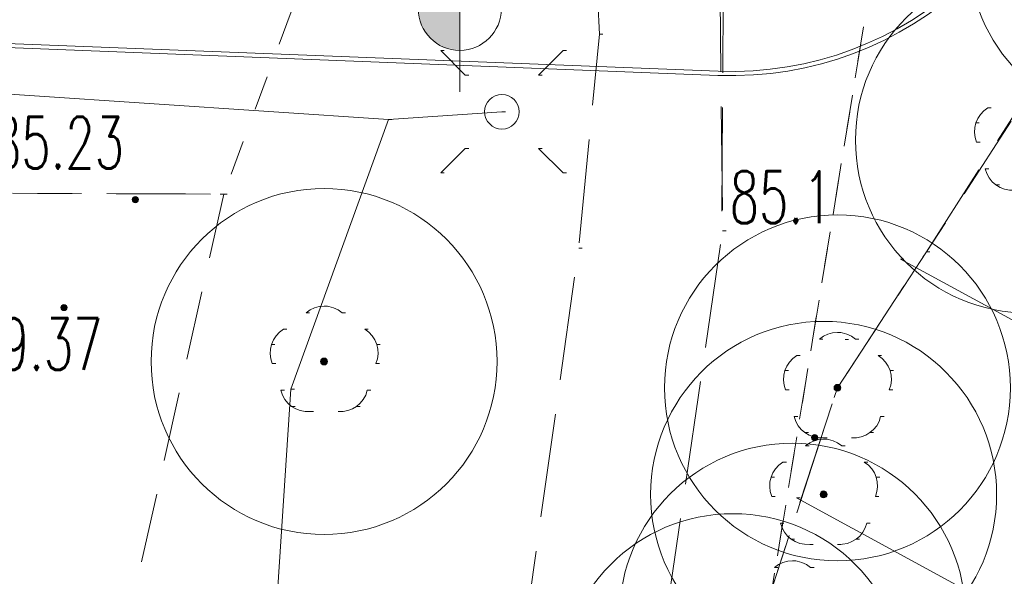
# Model space of a CAD drawing. Extents: x -134780 to 5540120, y 74663 to 5964901.
# Tile 44 of 84: x 5539586 to 5539601, y 5961313 to 5961321. Entities that reach past the tile are written whole.
import ezdxf
from ezdxf import colors
from ezdxf.entities.mleader import LeaderData, LeaderLine
from ezdxf.math import Vec2, Vec3

# ---------------------------------------------------------------- set-up
doc = ezdxf.new("R2010")
doc.units = 0
doc.header["$MEASUREMENT"] = 0
doc.set_wipeout_variables(frame=1)
for name, pattern in [('L_0_03', [1, 0.5, -0.5]), ('L_0_04', [1.5, 1, -0.5]), ('L_0_05', [1.75, 1.25, -0.5]), ('L_0_06', [2, 1.5, -0.5])]:
    doc.linetypes.add(name, pattern=pattern)
for name, color, linetype, lineweight in [('#opisy', 7, 'Continuous', 0), ('000_Inne__niezydentyfikowane__Nr_Pióra__7', 7, 'Continuous', 13), ('0_Nr_Pióra__7', 7, 'Continuous', 13), ('Arch drogi_Nr_Pióra__21', 7, 'Continuous', 9), ('bt_Nr_Pióra__7', 7, 'Continuous', 13), ('chodnik_Nr_Pióra__7', 7, 'Continuous', 13), ('drzewo_lisciaste_Nr_Pióra__7', 7, 'Continuous', 13), ('INWENT RZĘDNE_Nr_Pióra__21', 7, 'Continuous', 9), ('latarnia_Nr_Pióra__7', 7, 'Continuous', 13), ('mapa', 7, 'Continuous', 13), ('pikieta_naturalna_Atr2_Nr_Pióra__7', 7, 'Continuous', 13), ('pikieta_naturalna_Nr_Pióra__7', 7, 'Continuous', 13), ('pikieta_sztuczna_Atr2_Nr_Pióra__7', 7, 'Continuous', 13), ('pikieta_sztuczna_Nr_Pióra__7', 7, 'Continuous', 13), ('plac_sportowy_Nr_Pióra__7', 7, 'Continuous', 13), ('przewod_elektroenergetyczny_podziemny_Nr_Pióra__7', 7, 'Continuous', 13), ('skarpa_nieumocniona_Nr_Pióra__7', 7, 'Continuous', 13), ('skarpa_Nr_Pióra__7', 7, 'Continuous', 13), ('slup_przewodow_napowietrznych_Nr_Pióra__7', 7, 'Continuous', 13), ('trawnik_Nr_Pióra__7', 7, 'Continuous', 13), ('zasuwa_lub_zawor_Nr_Pióra__7', 7, 'Continuous', 13)]:
    doc.layers.add(name, color=color, linetype=linetype, lineweight=lineweight)
for name, color, linetype, lineweight, true_color in [('217_kontur_klasyfikacyjny_Nr_Pióra__3', 7, 'Continuous', 18, 0xff6600), ('218_kontur_uzytku_gruntowego_Nr_Pióra__3', 7, 'Continuous', 18, 0xff6600), ('Arch zieleń_Nr_Pióra__4', 7, 'Continuous', 9, 0x029e21)]:
    doc.layers.add(name, color=color, linetype=linetype, lineweight=lineweight, true_color=true_color)
doc.layers.add('INWENT RZĘDNE', color=7, linetype='Continuous')
doc.styles.add('GENERATED_STYLE_1', font='txt')
doc.styles.add('GENERATED_STYLE_7', font='Simplex.shx', dxfattribs={"bigfont": 'BIGFONT.SHX'})
doc.styles.get("Standard").update_dxf_attribs({"font": 'txt', "bigfont": 'BIGFONT.SHX'})

# ---------------------------------------------------------------- blocks, each defined once
blk = doc.blocks.new('Koty wysokościowe_50', base_point=(-121136, 95562))
at = {"layer": 'INWENT RZĘDNE_Nr_Pióra__21', "linetype": 'Continuous'}
for points in [[(-121136, 95562), (-120536, 95562), (-120582, 95792), (-120712, 95987), (-120907, 96117), (-121136, 96162)], [(-121136, 95562), (-121736, 95562), (-121691, 95333), (-121561, 95138), (-121366, 95008), (-121136, 94962)]]:
    blk.add_hatch(color=256, dxfattribs=at).paths.add_polyline_path(points, flags=0)
for p, q in [((-121136, 94362), (-121136, 96762)), ((-122336, 95562), (-119936, 95562))]:
    blk.add_line(p, q, dxfattribs=at)
blk.add_circle((-121136, 95562), 600, dxfattribs=at)
at = {"layer": 'INWENT RZĘDNE_Nr_Pióra__21', "insert": (-120310, 96671), "char_height": 1200, "attachment_point": 7, "style": 'GENERATED_STYLE_1'}
blk.add_mtext('{85,22}', dxfattribs=at)
blk = doc.blocks.new('mapa')
at = {"layer": 'drzewo_lisciaste_Nr_Pióra__7', "linetype": 'Continuous'}
for points in [[(5539590.74, 5961315.79, 1), (5539590.74, 5961315.89, 1)], [(5539598.16, 5961315.41, 1), (5539598.16, 5961315.51, 1)], [(5539597.96, 5961313.87, 1), (5539597.96, 5961313.97, 1)]]:
    blk.add_hatch(color=252, dxfattribs=at).paths.add_polyline_path(points, flags=0)
at = {"layer": 'pikieta_naturalna_Nr_Pióra__7', "linetype": 'Continuous'}
blk.add_hatch(color=252, dxfattribs=at).paths.add_polyline_path([(5539597.83, 5961314.695, 1), (5539597.83, 5961314.785, 1)], flags=0)
at = {"layer": 'pikieta_sztuczna_Nr_Pióra__7', "linetype": 'Continuous'}
for points in [[(5539588.01, 5961318.135, 1), (5539588.01, 5961318.225, 1)], [(5539586.98, 5961316.575, 1), (5539586.98, 5961316.665, 1)]]:
    blk.add_hatch(color=252, dxfattribs=at).paths.add_polyline_path(points, flags=0)
at = {"layer": '000_Inne__niezydentyfikowane__Nr_Pióra__7', "color": 252, "linetype": 'Continuous', "flags": 128}
for points in [[(5539604.24, 5961314.51), (5539599.07, 5961317.32)], [(5539602.45, 5961311.21), (5539597.57, 5961313.87)]]:
    blk.add_lwpolyline(points, dxfattribs=at)
at = {"layer": '0_Nr_Pióra__7', "color": 252, "linetype": 'Continuous'}
for p, q in [((5539594.72, 5961320.57), (5539594.77, 5961320.57)), ((5539592.427, 5961320.334), (5539592.477, 5961320.334)), ((5539594.194, 5961320.334), (5539594.244, 5961320.334)), ((5539592.78, 5961319.981), (5539592.83, 5961319.981)), ((5539593.841, 5961319.981), (5539593.891, 5961319.981)), ((5539593.31, 5961319.45), (5539593.36, 5961319.45)), ((5539593.31, 5961319.45), (5539593.36, 5961319.45)), ((5539593.31, 5961319.45), (5539593.36, 5961319.45)), ((5539600.332, 5961319.506), (5539600.382, 5961319.506)), ((5539591.67, 5961319.34), (5539591.72, 5961319.34)), ((5539600.16, 5961319.288), (5539600.21, 5961319.288)), ((5539600.171, 5961319.011), (5539600.221, 5961319.011)), ((5539592.78, 5961318.92), (5539592.83, 5961318.92)), ((5539593.841, 5961318.92), (5539593.891, 5961318.92)), ((5539592.427, 5961318.567), (5539592.477, 5961318.567)), ((5539594.194, 5961318.567), (5539594.244, 5961318.567)), ((5539600.296, 5961318.625), (5539600.346, 5961318.625)), ((5539600.45, 5961318.392), (5539600.5, 5961318.392)), ((5539589.29, 5961318.26), (5539589.34, 5961318.26)), ((5539588.01, 5961318.18), (5539588.06, 5961318.18)), ((5539596.5, 5961317.73), (5539596.55, 5961317.73)), ((5539594.42, 5961317.48), (5539594.47, 5961317.48)), ((5539599.447, 5961317.425), (5539599.497, 5961317.425)), ((5539599.07, 5961317.32), (5539599.12, 5961317.32)), ((5539586.98, 5961316.62), (5539587.03, 5961316.62)), ((5539590.479, 5961316.543), (5539590.529, 5961316.543)), ((5539590.74, 5961316.64), (5539590.79, 5961316.64)), ((5539591.001, 5961316.543), (5539591.051, 5961316.543)), ((5539590.152, 5961316.306), (5539590.202, 5961316.306)), ((5539591.328, 5961316.306), (5539591.378, 5961316.306)), ((5539598.16, 5961316.26), (5539598.21, 5961316.26)), ((5539597.899, 5961316.163), (5539597.949, 5961316.163)), ((5539598.27, 5961316.16), (5539598.32, 5961316.16)), ((5539598.421, 5961316.163), (5539598.471, 5961316.163)), ((5539589.98, 5961316.088), (5539590.03, 5961316.088)), ((5539591.5, 5961316.088), (5539591.55, 5961316.088)), ((5539590.74, 5961315.84), (5539590.79, 5961315.84)), ((5539597.572, 5961315.926), (5539597.622, 5961315.926)), ((5539598.748, 5961315.926), (5539598.798, 5961315.926)), ((5539589.991, 5961315.811), (5539590.041, 5961315.811)), ((5539591.489, 5961315.811), (5539591.539, 5961315.811)), ((5539597.4, 5961315.708), (5539597.45, 5961315.708)), ((5539598.92, 5961315.708), (5539598.97, 5961315.708)), ((5539590.116, 5961315.425), (5539590.166, 5961315.425)), ((5539590.26, 5961315.44), (5539590.31, 5961315.44)), ((5539591.364, 5961315.425), (5539591.414, 5961315.425)), ((5539597.411, 5961315.431), (5539597.461, 5961315.431)), ((5539598.16, 5961315.46), (5539598.21, 5961315.46)), ((5539598.909, 5961315.431), (5539598.959, 5961315.431)), ((5539590.27, 5961315.192), (5539590.32, 5961315.192)), ((5539590.539, 5961315.117), (5539590.589, 5961315.117)), ((5539590.941, 5961315.117), (5539590.991, 5961315.117)), ((5539591.21, 5961315.192), (5539591.26, 5961315.192)), ((5539597.536, 5961315.045), (5539597.586, 5961315.045)), ((5539598.784, 5961315.045), (5539598.834, 5961315.045)), ((5539597.69, 5961314.812), (5539597.74, 5961314.812)), ((5539597.83, 5961314.74), (5539597.88, 5961314.74)), ((5539597.959, 5961314.737), (5539598.009, 5961314.737)), ((5539597.96, 5961314.72), (5539598.01, 5961314.72)), ((5539598.361, 5961314.737), (5539598.411, 5961314.737)), ((5539598.63, 5961314.812), (5539598.68, 5961314.812)), ((5539597.699, 5961314.623), (5539597.749, 5961314.623)), ((5539598.221, 5961314.623), (5539598.271, 5961314.623)), ((5539597.372, 5961314.386), (5539597.422, 5961314.386)), ((5539598.548, 5961314.386), (5539598.598, 5961314.386)), ((5539597.2, 5961314.168), (5539597.25, 5961314.168)), ((5539598.72, 5961314.168), (5539598.77, 5961314.168)), ((5539597.211, 5961313.891), (5539597.261, 5961313.891)), ((5539597.57, 5961313.87), (5539597.62, 5961313.87)), ((5539597.96, 5961313.92), (5539598.01, 5961313.92)), ((5539598.709, 5961313.891), (5539598.759, 5961313.891)), ((5539597.336, 5961313.505), (5539597.386, 5961313.505)), ((5539598.584, 5961313.505), (5539598.634, 5961313.505)), ((5539597.49, 5961313.272), (5539597.54, 5961313.272)), ((5539598.43, 5961313.272), (5539598.48, 5961313.272)), ((5539597.759, 5961313.197), (5539597.809, 5961313.197)), ((5539598.161, 5961313.197), (5539598.211, 5961313.197)), ((5539597.249, 5961312.863), (5539597.299, 5961312.863)), ((5539597.51, 5961312.96), (5539597.56, 5961312.96)), ((5539597.771, 5961312.863), (5539597.821, 5961312.863))]:
    blk.add_line(p, q, dxfattribs=at)
at = {"layer": '217_kontur_klasyfikacyjny_Nr_Pióra__3', "color": 252, "linetype": 'L_0_03', "flags": 128}
blk.add_lwpolyline([(5539599.34, 5961325.61), (5539596.81, 5961310.07)], dxfattribs=at)
at = {"layer": '218_kontur_uzytku_gruntowego_Nr_Pióra__3', "color": 252, "linetype": 'L_0_03', "flags": 128}
for points in [[(5539599.34, 5961325.61), (5539596.81, 5961310.07)], [(5539596.81, 5961310.07), (5539599.34, 5961325.61)]]:
    blk.add_lwpolyline(points, dxfattribs=at)
at = {"layer": 'Arch drogi_Nr_Pióra__21', "linetype": 'Continuous'}
for p, q in [((5539596.435, 5961320.036), (5539580.078, 5961320.675)), ((5539596.433, 5961319.976), (5539580.136, 5961320.613))]:
    blk.add_line(p, q, dxfattribs=at)
for radius in [5, 4.94]:
    blk.add_arc((5539596.628, 5961324.972), radius, 267.7616, 357.7616, dxfattribs=at)
at = {"layer": 'Arch zieleń_Nr_Pióra__4', "color": 252, "linetype": 'Continuous'}
for centre in [(5539602.55, 5961321.78), (5539600.92, 5961319.04), (5539590.74, 5961315.84), (5539598.16, 5961315.46), (5539597.96, 5961313.92), (5539597.51, 5961312.16), (5539596.65, 5961311.14)]:
    blk.add_circle(centre, 2.5, dxfattribs=at)
at = {"layer": 'bt_Nr_Pióra__7', "color": 252, "linetype": 'L_0_06', "flags": 128}
blk.add_lwpolyline([(5539577.652, 5961325.012), (5539596.528, 5961324.631), (5539596.487, 5961317.556)], dxfattribs=at)
at = {"layer": 'chodnik_Nr_Pióra__7', "color": 252, "linetype": 'L_0_06', "flags": 128}
blk.add_lwpolyline([(5539573.85, 5961350.515), (5539573.48, 5961350.53), (5539573.4, 5961348.41), (5539573.779, 5961348.407), (5539573.76, 5961348.04), (5539579.85, 5961347.77), (5539579.782, 5961345.734), (5539573.9, 5961345.78), (5539575.85, 5961335.03), (5539577.75, 5961324.47), (5539591.47, 5961324.05), (5539596.39, 5961323.97), (5539596.46, 5961321.44), (5539596.5, 5961317.73), (5539595.14, 5961308.47), (5539594.22, 5961302.65), (5539593.77, 5961299.63), (5539593.49, 5961296), (5539591.99, 5961287.81), (5539591.61, 5961282.43), (5539589.13, 5961281.94), (5539589.56, 5961284.8), (5539591.9, 5961299.58), (5539594.42, 5961317.48), (5539594.72, 5961320.57), (5539594.65, 5961322.11), (5539590.73, 5961322.16), (5539578.09, 5961322.67), (5539578.89, 5961318.3), (5539577.2, 5961318.26), (5539576.39, 5961321.74), (5539574.24, 5961333.51), (5539573.16, 5961338.51), (5539571.77, 5961345.69), (5539570.5, 5961345.62), (5539570.5, 5961351.67), (5539570.52, 5961352.22), (5539573.55, 5961351.9), (5539573.87, 5961350.93)], close=True, dxfattribs=at)
at = {"layer": 'drzewo_lisciaste_Nr_Pióra__7', "color": 252, "linetype": 'Continuous'}
for centre in [(5539590.74, 5961315.84), (5539598.16, 5961315.46), (5539597.96, 5961313.92)]:
    blk.add_circle(centre, 0.05, dxfattribs=at)
for centre, start, end in [((5539600.54, 5961319.164), 121.308, 202.548), ((5539600.685, 5961318.716), 193.221, 274.871), ((5539590.74, 5961316.24), 49.272, 130.728), ((5539590.36, 5961315.964), 121.308, 202.548), ((5539591.12, 5961315.964), 337.452, 58.692), ((5539598.16, 5961315.86), 49.272, 130.728), ((5539597.78, 5961315.584), 121.308, 202.548), ((5539598.54, 5961315.584), 337.452, 58.692), ((5539590.505, 5961315.516), 193.221, 274.871), ((5539590.975, 5961315.516), 265.129, 346.779), ((5539597.925, 5961315.136), 193.221, 274.871), ((5539598.395, 5961315.136), 265.129, 346.779), ((5539597.96, 5961314.32), 49.272, 130.728), ((5539597.58, 5961314.044), 121.308, 202.548), ((5539598.34, 5961314.044), 337.452, 58.692), ((5539597.725, 5961313.596), 193.221, 274.871), ((5539598.195, 5961313.596), 265.129, 346.779), ((5539597.51, 5961312.56), 49.272, 130.728)]:
    blk.add_arc(centre, 0.4, start, end, dxfattribs=at)
at = {"layer": 'latarnia_Nr_Pióra__7', "color": 252, "linetype": 'Continuous', "flags": 128}
for points in [[(5539592.78, 5961319.981), (5539592.427, 5961320.334)], [(5539593.841, 5961319.981), (5539594.194, 5961320.334)], [(5539592.78, 5961318.92), (5539592.427, 5961318.567)], [(5539593.841, 5961318.92), (5539594.194, 5961318.567)]]:
    blk.add_lwpolyline(points, dxfattribs=at)
at = {"layer": 'latarnia_Nr_Pióra__7', "color": 252, "linetype": 'Continuous'}
blk.add_circle((5539593.31, 5961319.45), 0.25, dxfattribs=at)
at = {"layer": 'pikieta_naturalna_Nr_Pióra__7', "color": 252, "linetype": 'Continuous'}
blk.add_circle((5539597.83, 5961314.74), 0.045, dxfattribs=at)
at = {"layer": 'pikieta_sztuczna_Nr_Pióra__7', "color": 252, "linetype": 'Continuous'}
for centre in [(5539588.01, 5961318.18), (5539586.98, 5961316.62)]:
    blk.add_circle(centre, 0.045, dxfattribs=at)
at = {"layer": 'plac_sportowy_Nr_Pióra__7', "color": 252, "linetype": 'L_0_04', "flags": 128}
blk.add_lwpolyline([(5539547.69, 5961311.76), (5539547.85, 5961313.02), (5539548.08, 5961317.05), (5539548.19, 5961318.69), (5539553.96, 5961318.57), (5539566.63, 5961318.35), (5539577.2, 5961318.26), (5539578.89, 5961318.3), (5539589.29, 5961318.26), (5539587.6, 5961310.7), (5539586.41, 5961297.98), (5539585.4, 5961283.36), (5539561.05, 5961283.75), (5539545.65, 5961284.02), (5539546.4, 5961294.88), (5539546.9, 5961301.69), (5539547.46, 5961306.59)], close=True, dxfattribs=at)
at = {"layer": 'przewod_elektroenergetyczny_podziemny_Nr_Pióra__7', "color": 252, "linetype": 'Continuous', "flags": 128}
for points in [[(5539570.99, 5961351.55), (5539569.42, 5961351.65), (5539571.88, 5961321.69), (5539572.64, 5961320.61), (5539591.67, 5961319.34), (5539590.26, 5961315.44), (5539589.49, 5961303.7), (5539588.75, 5961294.23), (5539590.71, 5961282.36)], [(5539591.67, 5961319.34), (5539593.31, 5961319.45)]]:
    blk.add_lwpolyline(points, dxfattribs=at)
at = {"layer": 'skarpa_nieumocniona_Nr_Pióra__7', "color": 252, "linetype": 'L_0_06', "flags": 128}
blk.add_lwpolyline([(5539612.44, 5961216.99), (5539610.06, 5961218.31), (5539602.52, 5961222.69), (5539595.6, 5961226.77), (5539595.49, 5961231.6), (5539596.67, 5961250.62), (5539595.15, 5961268.63), (5539591.76, 5961277.11), (5539591.61, 5961282.43), (5539591.99, 5961287.81), (5539593.952, 5961294.062), (5539595.56, 5961307.5), (5539598.16, 5961315.46), (5539599.447, 5961317.425), (5539604.82, 5961325.84), (5539609.779, 5961325.121), (5539608.69, 5961322.78), (5539608.64, 5961322.68), (5539605.4, 5961316.63), (5539601.53, 5961309.53), (5539598.8, 5961303.88), (5539597.99, 5961299.75), (5539597.47, 5961296.58), (5539596.26, 5961288.98), (5539595.52, 5961283.49), (5539595.86, 5961280.18), (5539596.22, 5961275.12), (5539597.04, 5961266.24), (5539597.33, 5961260.29), (5539597.52, 5961250.45), (5539597.18, 5961244.27), (5539596.64, 5961232.31), (5539598.25, 5961228.38), (5539605.11, 5961224.61), (5539613.95, 5961219.95)], close=True, dxfattribs=at)
at = {"layer": 'skarpa_Nr_Pióra__7', "color": 252, "linetype": 'L_0_05', "flags": 128}
blk.add_lwpolyline([(5539609.779, 5961325.121), (5539608.69, 5961322.78), (5539608.64, 5961322.68), (5539605.4, 5961316.63), (5539603.41, 5961312.99), (5539601.53, 5961309.53), (5539600.92, 5961308.27), (5539598.8, 5961303.88), (5539597.99, 5961299.75), (5539597.47, 5961296.58), (5539596.66, 5961291.48), (5539596.26, 5961288.98), (5539595.52, 5961283.49), (5539591.61, 5961282.43), (5539593.391, 5961291.106), (5539593.952, 5961294.062), (5539595.56, 5961307.5), (5539598.16, 5961315.46), (5539599.447, 5961317.425), (5539604.9, 5961325.83)], close=True, dxfattribs=at)
at = {"layer": 'slup_przewodow_napowietrznych_Nr_Pióra__7', "color": 252, "linetype": 'Continuous'}
blk.add_circle((5539593.31, 5961319.45), 0.25, dxfattribs=at)
at = {"layer": 'trawnik_Nr_Pióra__7', "color": 252, "linetype": 'L_0_03', "flags": 128}
blk.add_lwpolyline([(5539578.09, 5961322.67), (5539590.73, 5961322.16), (5539589.29, 5961318.26), (5539578.89, 5961318.3)], close=True, dxfattribs=at)
at = {"layer": 'INWENT RZĘDNE', "color": 252, "xscale": 0.001, "yscale": 0.001, "zscale": 0.001}
blk.add_blockref('Koty wysokościowe_50', (5539592.701, 5961320.937), dxfattribs=at)
at = {"layer": 'pikieta_naturalna_Atr2_Nr_Pióra__7', "color": 252, "linetype": 'Continuous', "insert": (5539596.602, 5961318.589), "char_height": 0.75, "attachment_point": 1, "style": 'GENERATED_STYLE_7'}
blk.add_mtext('{\\W0.660000x;85.1}', dxfattribs=at)
at = {"layer": 'pikieta_sztuczna_Atr2_Nr_Pióra__7', "color": 252, "linetype": 'Continuous', "char_height": 0.75, "attachment_point": 1, "style": 'GENERATED_STYLE_7'}
for s, insert in [('{\\W0.660000x;85.23}', (5539585.939, 5961319.378)), ('{\\W0.660000x;89.37}', (5539585.629, 5961316.468))]:
    blk.add_mtext(s, dxfattribs=dict(at, insert=insert))

msp = doc.modelspace()

# ---------------------------------------------------------------- block references
at = {"layer": 'mapa', "color": 4, "lineweight": 40}
msp.add_blockref('mapa', (0, 0), dxfattribs=at)

# ---------------------------------------------------------------- next in the draw order: leaders
at = {"layer": '#opisy', "lineweight": 0}
ml = msp.add_multileader_mtext('Standard', dxfattribs=at)
ml.set_content('\\fArial|b0|i0|c238|p34;\\A1;G6 ', color=256)
ml.set_leader_properties()
ml.build(insert=Vec2(0, 0))
ml.multileader.update_dxf_attribs({"text_left_attachment_type": 5, "text_right_attachment_type": 5, "dogleg_length": 0.36, "arrow_head_size": 0.18})
ctx = ml.context
ctx.base_point, ctx.char_height, ctx.arrow_head_size, ctx.landing_gap_size, ctx.plane_origin = Vec3(5539615.062, 5961318.404), 1.5, 0.18, 0.09, Vec3(5539615.399, 5961287.623)
ctx.left_attachment, ctx.right_attachment = 5, 5
notes = []
notes.append((ctx, [(0, (1, 1, 0), (5539614.702, 5961316.879), (1, 0), 0.36, [(0, [(5539596.201, 5961324.111)], 0, [])])]))
ctx.mtext.insert, ctx.mtext.flow_direction = Vec3(5539615.152, 5961318.704), 5
ml = msp.add_multileader_mtext('Standard', dxfattribs=at)
ml.set_content('\\fArial|b0|i0|c238|p34;\\A1;W5 ', color=256)
ml.set_leader_properties()
ml.build(insert=Vec2(0, 0))
ml.multileader.update_dxf_attribs({"text_left_attachment_type": 5, "text_right_attachment_type": 5, "dogleg_length": 0.36, "arrow_head_size": 0.18})
ctx = ml.context
ctx.base_point, ctx.char_height, ctx.arrow_head_size, ctx.landing_gap_size, ctx.plane_origin = Vec3(5539614.152, 5961315.532), 1.5, 0.18, 0.09, Vec3(5539614.489, 5961290.853)
ctx.left_attachment, ctx.right_attachment = 5, 5
notes.append((ctx, [(0, (1, 1, 0), (5539613.792, 5961314.032), (1, 0), 0.36, [(0, [(5539597.078, 5961323.056)], 0, [])])]))
ctx.mtext.insert, ctx.mtext.flow_direction = Vec3(5539614.242, 5961315.832), 5
for ctx, leaders in notes:
    for number, flags, end, landing, length, lines in leaders:
        leader = LeaderData()
        leader.index, (leader.has_last_leader_line, leader.has_dogleg_vector, leader.attachment_direction) = number, flags
        leader.last_leader_point, leader.dogleg_vector, leader.dogleg_length = Vec3(end), Vec3(landing), length
        for number, points, colour, breaks in lines:
            line = LeaderLine()
            line.index, line.vertices, line.color, line.breaks = number, Vec3.list(points), colors.encode_raw_color(colour), breaks
            leader.lines.append(line)
        ctx.leaders.append(leader)

# ---------------------------------------------------------------- next in the draw order: wipeouts: each hides what was drawn before it
msp.add_wipeout([(5539444.713, 5961266.963), (5539444.713, 5961415.463), (5539654.713, 5961415.463), (5539651.713, 5961412.413), (5539457.213, 5961412.413), (5539457.213, 5961270.013), (5539651.713, 5961270.013), (5539654.713, 5961266.963)]).dxf.layer = 'zasuwa_lub_zawor_Nr_Pióra__7'

doc.saveas('drawing.dxf')
